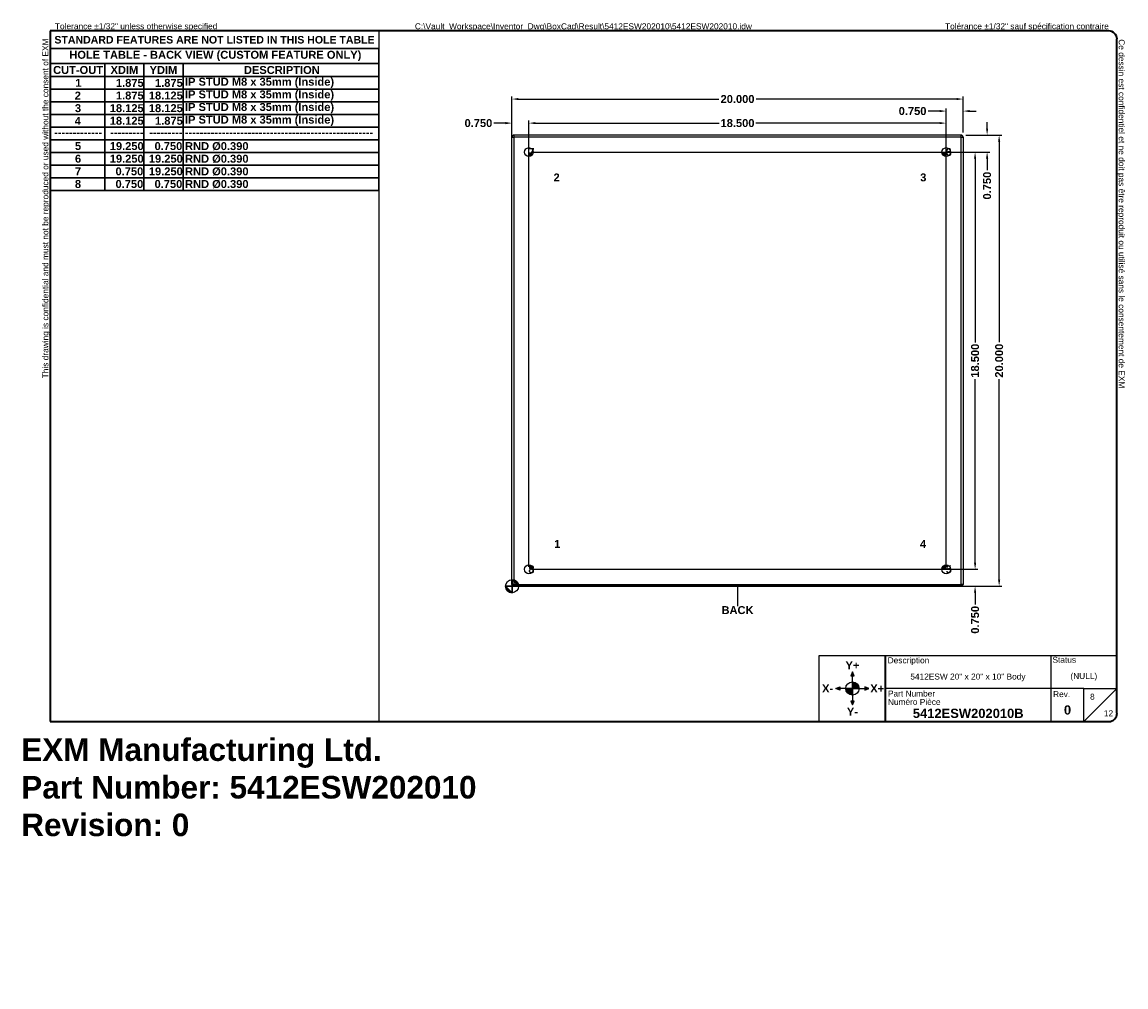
# Model space of a CAD drawing. Header units: inches. Extents: x 0 to 49, y -11 to 31.8.
import ezdxf

# ---------------------------------------------------------------- set-up
doc = ezdxf.new("R2010")
doc.units = ezdxf.units.IN
doc.header["$LTSCALE"] = 2.933333
doc.header["$MEASUREMENT"] = 0
doc.layers.get('0').update_dxf_attribs({"lineweight": 25})
for name, color, linetype, lineweight in [('Dimensions(ANSI)', 7, 'Continuous', 25), ('Sketch Geometry(ANSI)', 7, 'Continuous', 25), ('Symbols(ANSI)', 7, 'Continuous', 25), ('Visible Edges(ANSI)', 7, 'Continuous', 25), ('Visible Tangent Edges(ANSI)', 7, 'Continuous', 25)]:
    doc.layers.add(name, color=color, linetype=linetype, lineweight=lineweight)
doc.layers.add('Hatch', color=179, linetype='Continuous', lineweight=9, true_color=0x1e1e47)
doc.styles.add('Current-ANSI', font='arial.ttf')
doc.styles.add('Dimension-ANSI', font='arialbd.ttf')
doc.styles.get("Standard").update_dxf_attribs({"font": 'arialbd.ttf'})
doc.styles.add('Text Style44', font='arialbd.ttf')
doc.dimstyles.new('INCH-ANSI', dxfattribs={"dimscale": 2.933333, "dimtxt": 0.12, "dimasz": 0.098425, "dimexe": 0.04, "dimexo": 0.04, "dimgap": 0.031496, "dimtad": 0, "dimtih": 1, "dimtoh": 1, "dimdec": 3, "dimrnd": 1e-08, "dimzin": 0, "dimdsep": 46, "dimtxsty": 'Dimension-ANSI', "dimcen": 0.09, "dimdle": 0.312, "dimclrd": 179, "dimclre": 179, "dimclrt": 7, "dimadec": 1, "dimazin": 0, "dimtfac": 1, "dimtdec": 3, "dimtofl": 0, "dimtmove": 0, "dimatfit": 3, "dimfxl": 1, "dimtolj": 1, "dimtzin": 4, "dimlwd": 25, "dimlwe": 25, "dimarcsym": 0})
doc.dimstyles.new('INCH-ANSI-VERTICAL', dxfattribs={"dimscale": 2.933333, "dimtxt": 0.12, "dimasz": 0.098425, "dimexe": 0.04, "dimexo": 0.04, "dimgap": 0.031496, "dimtad": 0, "dimtih": 1, "dimtoh": 1, "dimdec": 3, "dimrnd": 1e-08, "dimzin": 0, "dimdsep": 46, "dimtxsty": 'Dimension-ANSI', "dimcen": 0.09, "dimdle": 0.312, "dimclrd": 179, "dimclre": 179, "dimclrt": 7, "dimadec": 1, "dimazin": 0, "dimtfac": 1, "dimtdec": 3, "dimtofl": 0, "dimtmove": 0, "dimatfit": 3, "dimfxl": 1, "dimtolj": 1, "dimtzin": 4, "dimlwd": 25, "dimlwe": 25, "dimarcsym": 0})

# ---------------------------------------------------------------- blocks, each defined once
blk = doc.blocks.new('Borders EXM - B (Inch) - B')
at = {"layer": 'Sketch Geometry(ANSI)', "linetype": 'Continuous', "lineweight": 35}
for p, q in [((16.438, 10.692), (0.437, 10.692)), ((0.437, 10.692), (0.437, 0.255)), ((16.562, 0.38), (16.562, 10.567)), ((0.437, 0.255), (16.438, 0.255))]:
    blk.add_line(p, q, dxfattribs=at)
at = {"layer": 'Sketch Geometry(ANSI)'}
for p, q in [((5.406, 10.692), (5.406, 0.255)), ((0.437, 10.428), (5.406, 10.428))]:
    blk.add_line(p, q, dxfattribs=at)
at = {"layer": 'Sketch Geometry(ANSI)', "linetype": 'Continuous', "lineweight": 35}
for centre, start, end in [((16.438, 10.567), 0, 90), ((16.438, 0.38), 270, 0)]:
    blk.add_arc(centre, 0.125, start, end, dxfattribs=at)
at = {"layer": 'Symbols(ANSI)', "color": 7, "char_height": 0.09, "attachment_point": 7, "style": 'Current-ANSI'}
for s, insert, rotation in [('This drawing is confidential and must not be reproduced or used without the consent of EXM', (0.437, 5.442), 90), ('Ce dessin est confidentiel et ne doit pas être reproduit ou utilisé sans le consentement de EXM', (16.562, 10.567), 270)]:
    blk.add_mtext(s, dxfattribs=dict(at, insert=insert, rotation=rotation))
for s, insert in [('Tolerance ±1/32" unless otherwise specified', (0.509, 10.692)), ('Tolérance ±1/32" sauf spécification contraire', (13.963, 10.692))]:
    blk.add_mtext(s, dxfattribs=dict(at, insert=insert))
at = {"layer": 'Symbols(ANSI)', "color": 7, "insert": (2.921, 10.559), "char_height": 0.114, "width": 4.96908, "attachment_point": 5, "style": 'Dimension-ANSI'}
blk.add_mtext('\\fArial|b1|i0;{\\H0.1140;STANDARD FEATURES ARE NOT LISTED IN THIS HOLE TABLE}', dxfattribs=at)
at = {"layer": 'Symbols(ANSI)', "color": 7, "style": 'Current-ANSI'}
blk.add_attdef('FILENAME_AND_PATH_001', (5.95, 10.718), '', height=0.09, dxfattribs=at)
blk = doc.blocks.new('Title Blocks EXM-2 - ANSI B')
at = {"layer": 'Hatch'}
for points in [[(12.725, 0.94), (12.75, 0.94), (12.75, 1)], [(12.775, 0.94), (12.75, 1), (12.75, 0.94)], [(12.56, 0.75), (12.56, 0.775), (12.5, 0.75)], [(12.56, 0.75), (12.5, 0.75), (12.56, 0.725)], [(12.94, 0.75), (13, 0.75), (12.94, 0.775)], [(12.94, 0.75), (12.94, 0.725), (13, 0.75)], [(12.75, 0.56), (12.725, 0.56), (12.75, 0.5)], [(12.75, 0.56), (12.75, 0.5), (12.775, 0.56)]]:
    blk.add_hatch(color=7, dxfattribs=at).paths.add_polyline_path(points)
h = blk.add_hatch(color=7, dxfattribs=at)
edge = h.paths.add_edge_path()
edge.add_line((12.75, 0.85), (12.75, 0.75))
edge.add_line((12.75, 0.75), (12.85, 0.75))
edge.add_arc((12.75, 0.75), 0.1, 0, 90)
h = blk.add_hatch(color=7, dxfattribs=at)
edge = h.paths.add_edge_path()
edge.add_line((12.75, 0.65), (12.75, 0.75))
edge.add_line((12.75, 0.75), (12.65, 0.75))
edge.add_arc((12.75, 0.75), 0.1, 180, 270)
at = {"layer": 'Sketch Geometry(ANSI)'}
for p, q in [((12.249, 1.25), (16.749, 1.25)), ((12.249, 0.25), (12.249, 1.25)), ((15.749, 1.25), (15.749, 0.75)), ((16.749, 1.25), (16.749, 0.375)), ((12.75, 1), (12.725, 0.94)), ((12.725, 0.94), (12.775, 0.94)), ((12.75, 0.85), (12.75, 1)), ((12.775, 0.94), (12.75, 1)), ((12.75, 0.75), (12.75, 0.85)), ((12.5, 0.75), (12.56, 0.775)), ((12.65, 0.75), (12.5, 0.75)), ((12.56, 0.725), (12.5, 0.75)), ((12.56, 0.775), (12.56, 0.725)), ((12.75, 0.75), (12.65, 0.75)), ((12.75, 0.75), (12.85, 0.75)), ((12.75, 0.75), (12.75, 0.65)), ((12.85, 0.75), (13, 0.75)), ((13, 0.75), (12.94, 0.775)), ((12.94, 0.775), (12.94, 0.725)), ((12.94, 0.725), (13, 0.75)), ((15.749, 0.75), (13.249, 0.75)), ((16.249, 0.75), (15.749, 0.75)), ((15.749, 0.75), (15.749, 0.25)), ((16.249, 0.25), (16.249, 0.75)), ((16.249, 0.75), (16.749, 0.75)), ((16.249, 0.25), (16.749, 0.75)), ((12.775, 0.56), (12.725, 0.56)), ((12.725, 0.56), (12.75, 0.5)), ((12.75, 0.65), (12.75, 0.5)), ((12.75, 0.5), (12.775, 0.56)), ((13.249, 0.25), (12.249, 0.25)), ((16.624, 0.25), (13.249, 0.25))]:
    blk.add_line(p, q, dxfattribs=at)
at = {"layer": 'Sketch Geometry(ANSI)', "linetype": 'Continuous', "lineweight": 35}
blk.add_line((13.249, 0.25), (13.249, 1.25), dxfattribs=at)
at = {"layer": 'Sketch Geometry(ANSI)'}
blk.add_circle((12.75, 0.75), 0.1, dxfattribs=at)
blk.add_arc((16.624, 0.375), 0.125, 270, 0, dxfattribs=at)
at = {"layer": 'Symbols(ANSI)', "color": 7}
for s, insert, char_height, attachment_point, style in [('Description', (13.283, 1.103), 0.09, 7, 'Current-ANSI'), ('Status', (15.774, 1.137), 0.09, 7, 'Current-ANSI'), ('\\fArial|b1|i0;Y+', (12.75, 1.1), 0.12, 5, 'Dimension-ANSI'), ('\\fArial|b1|i0;X-', (12.375, 0.75), 0.12, 5, 'Dimension-ANSI'), ('\\fArial|b1|i0;X+', (13.125, 0.75), 0.12, 5, 'Dimension-ANSI'), ('Part Number', (13.287, 0.627), 0.09, 7, 'Current-ANSI'), ('Numéro Pièce', (13.286, 0.5), 0.09, 7, 'Current-ANSI'), ('\\fArial|b1|i0;Y-', (12.75, 0.4), 0.12, 5, 'Dimension-ANSI')]:
    blk.add_mtext(s, dxfattribs=dict(at, insert=insert, char_height=char_height, attachment_point=attachment_point, style=style))
at = {"layer": 'Symbols(ANSI)', "color": 7, "insert": (15.783, 0.618), "char_height": 0.09, "width": 0.25854, "attachment_point": 7, "style": 'Current-ANSI'}
blk.add_mtext('Rev.', dxfattribs=at)
at = {"layer": 'Symbols(ANSI)', "color": 7}
for tag, p, height, style in [('IDW_DESC_IAM_001', (13.625, 0.885), 0.09, 'Current-ANSI'), ('DESIGN_STATE_001', (16.045, 0.893), 0.09, 'Current-ANSI'), ('Sheet_Number_001', (16.342, 0.581), 0.09, 'Current-ANSI'), ('IDW_NAME_IAM_001', (13.663, 0.304), 0.14, 'Text Style44'), ('IDW_REV_001', (15.947, 0.355), 0.14, 'Text Style44'), ('Number_of_sheets_001', (16.551, 0.33), 0.09, 'Current-ANSI')]:
    blk.add_attdef(tag, p, '', height=height, dxfattribs=dict(at, style=style))
blk = doc.blocks.new('Origin Indicator Symbol5')
at = {"layer": 'Dimensions(ANSI)'}
h = blk.add_hatch(color=7, dxfattribs=at)
edge = h.paths.add_edge_path(flags=0)
edge.add_line((7.418, 2.398), (7.516, 2.3))
edge.add_arc((7.418, 2.3), 0.0984, 0, 90)
h = blk.add_hatch(color=7, dxfattribs=at)
edge = h.paths.add_edge_path(flags=0)
edge.add_line((7.418, 2.201), (7.319, 2.3))
edge.add_arc((7.418, 2.3), 0.0984, 180, 270)
at = {"layer": 'Dimensions(ANSI)', "color": 7, "linetype": 'Continuous'}
for p, q in [((7.418, 2.398), (7.516, 2.3)), ((7.418, 2.201), (7.319, 2.3))]:
    blk.add_line(p, q, dxfattribs=at)
at = {"layer": 'Dimensions(ANSI)', "color": 7, "linetype": 'Continuous', "flags": 128}
for points in [[(7.418, 2.3), (7.516, 2.3), (7.418, 2.398), (7.418, 2.3)], [(7.418, 2.3), (7.418, 2.398), (7.418, 2.201), (7.418, 2.3)], [(7.418, 2.3), (7.418, 2.201), (7.319, 2.3), (7.418, 2.3)], [(7.418, 2.3), (7.319, 2.3), (7.418, 2.3), (7.418, 2.3)]]:
    blk.add_lwpolyline(points, dxfattribs=at)
at = {"layer": 'Dimensions(ANSI)', "color": 7, "linetype": 'Continuous'}
blk.add_circle((7.418, 2.3), 0.0984, dxfattribs=at)
for start, end in [(0, 90), (180, 270)]:
    blk.add_arc((7.418, 2.3), 0.0984, start, end, dxfattribs=at)
at = {"layer": 'Dimensions(ANSI)', "color": 7}
for points in [[(7.418, 2.3), (7.516, 2.3), (7.418, 2.398), (7.418, 2.3)], [(7.418, 2.3), (7.418, 2.398), (7.418, 2.201), (7.418, 2.3)], [(7.418, 2.3), (7.418, 2.201), (7.319, 2.3), (7.418, 2.3)], [(7.418, 2.3), (7.319, 2.3), (7.418, 2.3)]]:
    blk.add_solid(points, dxfattribs=at)
blk = doc.blocks.new('Leader Text3')
at = {"layer": 'Symbols(ANSI)', "color": 7, "insert": (8.056, 2.879), "char_height": 0.12, "attachment_point": 7, "style": 'Dimension-ANSI'}
blk.add_mtext('1', dxfattribs=at)
blk = doc.blocks.new('Leader Text4')
at = {"layer": 'Symbols(ANSI)', "color": 7, "insert": (8.046, 8.418), "char_height": 0.12, "attachment_point": 7, "style": 'Dimension-ANSI'}
blk.add_mtext('2', dxfattribs=at)
blk = doc.blocks.new('Leader Text5')
at = {"layer": 'Symbols(ANSI)', "color": 7, "insert": (13.588, 8.417), "char_height": 0.12, "attachment_point": 7, "style": 'Dimension-ANSI'}
blk.add_mtext('3', dxfattribs=at)
blk = doc.blocks.new('Leader Text6')
at = {"layer": 'Symbols(ANSI)', "color": 7, "insert": (13.585, 2.879), "char_height": 0.12, "attachment_point": 7, "style": 'Dimension-ANSI'}
blk.add_mtext('4', dxfattribs=at)
blk = doc.blocks.new('Leader Text7')
at = {"layer": 'Symbols(ANSI)', "color": 7, "insert": (13.973, 2.495), "char_height": 0.12, "attachment_point": 7, "style": 'Dimension-ANSI'}
blk.add_mtext('5', dxfattribs=at)
blk = doc.blocks.new('*D23')
at = {"layer": 'Defpoints', "color": 0, "linetype": 'Continuous', "transparency": 16777216}
for p in [(22.509, 27.279), (22.509, 25.995), (21.759, 6.745)]:
    blk.add_point(p, dxfattribs=at)
at = {"layer": 'Dimensions(ANSI)', "color": 179, "linetype": 'Continuous', "lineweight": 25, "true_color": 0x262658, "transparency": 16777216}
for p, q in [((21.47, 27.279), (20.955, 27.279)), ((21.759, 6.863), (21.759, 27.396)), ((22.509, 26.113), (22.509, 27.396)), ((22.797, 27.279), (23.086, 27.279))]:
    blk.add_line(p, q, dxfattribs=at)
at = {"layer": 'Dimensions(ANSI)', "color": 179, "linetype": 'Continuous', "true_color": 0x262658, "transparency": 16777216}
for points in [[(21.47, 27.327), (21.47, 27.231), (21.759, 27.279)], [(22.797, 27.327), (22.797, 27.231), (22.509, 27.279)]]:
    blk.add_solid(points, dxfattribs=at)
at = {"layer": 'Dimensions(ANSI)', "color": 7, "linetype": 'Continuous', "lineweight": 25, "transparency": 16777216, "insert": (20.27, 27.279), "char_height": 0.352, "attachment_point": 5, "style": 'Dimension-ANSI'}
blk.add_mtext('\\A1;0.750', dxfattribs=at)
blk = doc.blocks.new('*D24')
at = {"layer": 'Defpoints', "color": 0, "linetype": 'Continuous', "transparency": 16777216}
for p in [(22.51, 7.495), (42.292, 7.495), (21.76, 6.745)]:
    blk.add_point(p, dxfattribs=at)
at = {"layer": 'Dimensions(ANSI)', "color": 179, "linetype": 'Continuous', "lineweight": 25, "true_color": 0x262658, "transparency": 16777216}
for p, q in [((42.292, 7.784), (42.292, 8.073)), ((22.627, 7.495), (42.409, 7.495)), ((21.877, 6.745), (42.409, 6.745)), ((42.292, 6.457), (42.292, 5.942))]:
    blk.add_line(p, q, dxfattribs=at)
at = {"layer": 'Dimensions(ANSI)', "color": 179, "linetype": 'Continuous', "true_color": 0x262658, "transparency": 16777216}
for points in [[(42.244, 7.784), (42.34, 7.784), (42.292, 7.495)], [(42.244, 6.457), (42.34, 6.457), (42.292, 6.745)]]:
    blk.add_solid(points, dxfattribs=at)
at = {"layer": 'Dimensions(ANSI)', "color": 7, "linetype": 'Continuous', "lineweight": 25, "transparency": 16777216, "insert": (42.292, 5.257), "char_height": 0.352, "attachment_point": 5, "rotation": 90, "style": 'Dimension-ANSI'}
blk.add_mtext('\\A1;0.750', dxfattribs=at)
blk = doc.blocks.new('Leader Text8')
at = {"layer": 'Symbols(ANSI)', "color": 7, "insert": (13.973, 8.801), "char_height": 0.12, "attachment_point": 7, "style": 'Dimension-ANSI'}
blk.add_mtext('6', dxfattribs=at)
blk = doc.blocks.new('Leader Text9')
at = {"layer": 'Symbols(ANSI)', "color": 7, "insert": (7.666, 8.803), "char_height": 0.12, "attachment_point": 7, "style": 'Dimension-ANSI'}
blk.add_mtext('7', dxfattribs=at)
blk = doc.blocks.new('*D27')
at = {"layer": 'Defpoints', "color": 0, "linetype": 'Continuous', "transparency": 16777216}
for p in [(41.009, 27.279), (22.509, 7.495), (41.009, 7.495)]:
    blk.add_point(p, dxfattribs=at)
at = {"layer": 'Dimensions(ANSI)', "color": 179, "linetype": 'Continuous', "lineweight": 25, "true_color": 0x262658, "transparency": 16777216}
for p, q in [((22.509, 7.613), (22.509, 27.396)), ((22.797, 27.279), (30.946, 27.279)), ((40.72, 27.279), (32.571, 27.279)), ((41.009, 7.613), (41.009, 27.396))]:
    blk.add_line(p, q, dxfattribs=at)
at = {"layer": 'Dimensions(ANSI)', "color": 179, "linetype": 'Continuous', "true_color": 0x262658, "transparency": 16777216}
for points in [[(22.797, 27.327), (22.797, 27.231), (22.509, 27.279)], [(40.72, 27.327), (40.72, 27.231), (41.009, 27.279)]]:
    blk.add_solid(points, dxfattribs=at)
at = {"layer": 'Dimensions(ANSI)', "color": 7, "linetype": 'Continuous', "lineweight": 25, "transparency": 16777216, "insert": (31.759, 27.279), "char_height": 0.352, "attachment_point": 5, "style": 'Dimension-ANSI'}
blk.add_mtext('\\A1;18.500', dxfattribs=at)
blk = doc.blocks.new('*D28')
at = {"layer": 'Defpoints', "color": 0, "linetype": 'Continuous', "transparency": 16777216}
for p in [(41.01, 25.995), (42.292, 25.995), (41.01, 7.495)]:
    blk.add_point(p, dxfattribs=at)
at = {"layer": 'Dimensions(ANSI)', "color": 179, "linetype": 'Continuous', "lineweight": 25, "true_color": 0x262658, "transparency": 16777216}
for p, q in [((41.127, 25.995), (42.409, 25.995)), ((42.292, 25.707), (42.292, 17.558)), ((42.292, 7.784), (42.292, 15.933)), ((41.127, 7.495), (42.409, 7.495))]:
    blk.add_line(p, q, dxfattribs=at)
at = {"layer": 'Dimensions(ANSI)', "color": 179, "linetype": 'Continuous', "true_color": 0x262658, "transparency": 16777216}
for points in [[(42.244, 25.707), (42.34, 25.707), (42.292, 25.995)], [(42.244, 7.784), (42.34, 7.784), (42.292, 7.495)]]:
    blk.add_solid(points, dxfattribs=at)
at = {"layer": 'Dimensions(ANSI)', "color": 7, "linetype": 'Continuous', "lineweight": 25, "transparency": 16777216, "insert": (42.292, 16.745), "char_height": 0.352, "attachment_point": 5, "rotation": 90, "style": 'Dimension-ANSI'}
blk.add_mtext('\\A1;18.500', dxfattribs=at)
blk = doc.blocks.new('Leader Text10')
at = {"layer": 'Symbols(ANSI)', "color": 7, "insert": (7.665, 2.494), "char_height": 0.12, "attachment_point": 7, "style": 'Dimension-ANSI'}
blk.add_mtext('8', dxfattribs=at)
blk = doc.blocks.new('*D30')
at = {"layer": 'Defpoints', "color": 0, "linetype": 'Continuous', "transparency": 16777216}
for p in [(41.759, 27.812), (41.759, 26.745), (41.009, 25.995)]:
    blk.add_point(p, dxfattribs=at)
at = {"layer": 'Dimensions(ANSI)', "color": 179, "linetype": 'Continuous', "lineweight": 25, "true_color": 0x262658, "transparency": 16777216}
for p, q in [((41.009, 26.113), (41.009, 27.929)), ((41.759, 26.863), (41.759, 27.929)), ((40.72, 27.812), (40.205, 27.812)), ((42.047, 27.812), (42.336, 27.812))]:
    blk.add_line(p, q, dxfattribs=at)
at = {"layer": 'Dimensions(ANSI)', "color": 179, "linetype": 'Continuous', "true_color": 0x262658, "transparency": 16777216}
for points in [[(40.72, 27.86), (40.72, 27.764), (41.009, 27.812)], [(42.047, 27.86), (42.047, 27.764), (41.759, 27.812)]]:
    blk.add_solid(points, dxfattribs=at)
at = {"layer": 'Dimensions(ANSI)', "color": 7, "linetype": 'Continuous', "lineweight": 25, "transparency": 16777216, "insert": (39.52, 27.812), "char_height": 0.352, "attachment_point": 5, "style": 'Dimension-ANSI'}
blk.add_mtext('\\A1;0.750', dxfattribs=at)
blk = doc.blocks.new('*D31')
at = {"layer": 'Defpoints', "color": 0, "linetype": 'Continuous', "transparency": 16777216}
for p in [(41.76, 26.745), (42.825, 26.745), (22.51, 25.995)]:
    blk.add_point(p, dxfattribs=at)
at = {"layer": 'Dimensions(ANSI)', "color": 179, "linetype": 'Continuous', "lineweight": 25, "true_color": 0x262658, "transparency": 16777216}
for p, q in [((42.825, 27.034), (42.825, 27.323)), ((41.877, 26.745), (42.943, 26.745)), ((22.627, 25.995), (42.943, 25.995)), ((42.825, 25.707), (42.825, 25.192))]:
    blk.add_line(p, q, dxfattribs=at)
at = {"layer": 'Dimensions(ANSI)', "color": 179, "linetype": 'Continuous', "true_color": 0x262658, "transparency": 16777216}
for points in [[(42.777, 27.034), (42.873, 27.034), (42.825, 26.745)], [(42.777, 25.707), (42.873, 25.707), (42.825, 25.995)]]:
    blk.add_solid(points, dxfattribs=at)
at = {"layer": 'Dimensions(ANSI)', "color": 7, "linetype": 'Continuous', "lineweight": 25, "transparency": 16777216, "insert": (42.825, 24.507), "char_height": 0.352, "attachment_point": 5, "rotation": 90, "style": 'Dimension-ANSI'}
blk.add_mtext('\\A1;0.750', dxfattribs=at)
blk = doc.blocks.new('*D32')
at = {"layer": 'Defpoints', "color": 0, "linetype": 'Continuous', "transparency": 16777216}
for p in [(41.759, 28.345), (41.759, 26.745), (21.759, 6.745)]:
    blk.add_point(p, dxfattribs=at)
at = {"layer": 'Dimensions(ANSI)', "color": 179, "linetype": 'Continuous', "lineweight": 25, "true_color": 0x262658, "transparency": 16777216}
for p, q in [((21.759, 6.863), (21.759, 28.463)), ((41.759, 26.863), (41.759, 28.463)), ((22.047, 28.345), (30.932, 28.345)), ((41.47, 28.345), (32.585, 28.345))]:
    blk.add_line(p, q, dxfattribs=at)
at = {"layer": 'Dimensions(ANSI)', "color": 179, "linetype": 'Continuous', "true_color": 0x262658, "transparency": 16777216}
for points in [[(22.047, 28.394), (22.047, 28.297), (21.759, 28.345)], [(41.47, 28.394), (41.47, 28.297), (41.759, 28.345)]]:
    blk.add_solid(points, dxfattribs=at)
at = {"layer": 'Dimensions(ANSI)', "color": 7, "linetype": 'Continuous', "lineweight": 25, "transparency": 16777216, "insert": (31.759, 28.345), "char_height": 0.352, "attachment_point": 5, "style": 'Dimension-ANSI'}
blk.add_mtext('\\A1;20.000', dxfattribs=at)
blk = doc.blocks.new('*D33')
at = {"layer": 'Defpoints', "color": 0, "linetype": 'Continuous', "transparency": 16777216}
for p in [(41.76, 26.745), (43.359, 26.745), (21.76, 6.745)]:
    blk.add_point(p, dxfattribs=at)
at = {"layer": 'Dimensions(ANSI)', "color": 179, "linetype": 'Continuous', "lineweight": 25, "true_color": 0x262658, "transparency": 16777216}
for p, q in [((41.877, 26.745), (43.476, 26.745)), ((43.359, 26.457), (43.359, 17.572)), ((43.359, 7.034), (43.359, 15.919)), ((21.877, 6.745), (43.476, 6.745))]:
    blk.add_line(p, q, dxfattribs=at)
at = {"layer": 'Dimensions(ANSI)', "color": 179, "linetype": 'Continuous', "true_color": 0x262658, "transparency": 16777216}
for points in [[(43.31, 26.457), (43.407, 26.457), (43.359, 26.745)], [(43.31, 7.034), (43.407, 7.034), (43.359, 6.745)]]:
    blk.add_solid(points, dxfattribs=at)
at = {"layer": 'Dimensions(ANSI)', "color": 7, "linetype": 'Continuous', "lineweight": 25, "transparency": 16777216, "insert": (43.359, 16.745), "char_height": 0.352, "attachment_point": 5, "rotation": 90, "style": 'Dimension-ANSI'}
blk.add_mtext('\\A1;20.000', dxfattribs=at)
blk = doc.blocks.new('Table4')
at = {"layer": 'Symbols(ANSI)', "color": 7, "lineweight": 30}
for p, q in [((0.438, 10.428), (5.406, 10.428)), ((0.438, 10.428), (0.438, 10.202)), ((5.406, 10.428), (5.406, 10.202)), ((0.438, 10.202), (5.406, 10.202)), ((0.438, 10.202), (0.438, 10.003)), ((1.264, 10.202), (1.264, 10.003)), ((1.855, 10.202), (1.855, 10.003)), ((2.445, 10.202), (2.445, 10.003)), ((5.406, 10.202), (5.406, 10.003)), ((0.438, 10.003), (5.406, 10.003)), ((0.438, 10.003), (0.438, 8.283)), ((1.264, 10.003), (1.264, 8.283)), ((1.855, 10.003), (1.855, 8.283)), ((2.445, 10.003), (2.445, 8.283)), ((5.406, 10.003), (5.406, 8.283)), ((0.438, 9.812), (5.406, 9.812)), ((0.438, 9.621), (5.406, 9.621)), ((0.438, 9.43), (5.406, 9.43)), ((0.438, 9.239), (5.406, 9.239)), ((0.438, 9.048), (5.406, 9.048)), ((0.438, 8.857), (5.406, 8.857)), ((0.438, 8.665), (5.406, 8.665)), ((0.438, 8.474), (5.406, 8.474)), ((0.438, 8.283), (5.406, 8.283))]:
    blk.add_line(p, q, dxfattribs=at)
at = {"layer": 'Symbols(ANSI)', "color": 7, "char_height": 0.12, "attachment_point": 7, "style": 'Dimension-ANSI'}
for s, insert in [('HOLE TABLE - BACK VIEW (CUSTOM FEATURE ONLY)', (0.727, 10.236)), ('CUT-OUT', (0.482, 10.041)), ('XDIM', (1.35, 10.043)), ('YDIM', (1.94, 10.043)), ('DESCRIPTION', (3.366, 10.041)), ('1', (0.818, 9.848)), ('1.875', (1.431, 9.846)), ('1.875', (2.022, 9.846)), ('IP STUD M8 x 35mm (Inside)', (2.475, 9.829)), ('2', (0.809, 9.656)), ('1.875', (1.431, 9.655)), ('18.125', (1.929, 9.655)), ('IP STUD M8 x 35mm (Inside)', (2.475, 9.638)), ('3', (0.811, 9.464)), ('18.125', (1.338, 9.464)), ('18.125', (1.929, 9.464)), ('IP STUD M8 x 35mm (Inside)', (2.475, 9.447)), ('4', (0.808, 9.274)), ('18.125', (1.338, 9.273)), ('1.875', (2.022, 9.273)), ('IP STUD M8 x 35mm (Inside)', (2.475, 9.256)), ('-------------', (0.498, 9.1)), ('---------', (1.345, 9.1)), ('---------', (1.935, 9.1)), ('---------------------------------------------------', (2.473, 9.1)), ('5', (0.812, 8.892)), ('19.250', (1.338, 8.891)), ('0.750', (2.015, 8.891)), ('RND Ø0.390', (2.476, 8.886)), ('6', (0.812, 8.7)), ('19.250', (1.338, 8.7)), ('19.250', (1.929, 8.7)), ('RND Ø0.390', (2.476, 8.695)), ('7', (0.812, 8.511)), ('0.750', (1.425, 8.509)), ('19.250', (1.929, 8.509)), ('RND Ø0.390', (2.476, 8.504)), ('8', (0.811, 8.318)), ('0.750', (1.425, 8.318)), ('0.750', (2.015, 8.318)), ('RND Ø0.390', (2.476, 8.313))]:
    blk.add_mtext(s, dxfattribs=dict(at, insert=insert))
blk = doc.blocks.new('BACK')
at = {"layer": 'Sketch Geometry(ANSI)'}
blk.add_line((0, 0.15), (0, -0.15), dxfattribs=at)
at = {"layer": 'Symbols(ANSI)', "color": 7, "insert": (0, -0.212), "char_height": 0.12, "attachment_point": 5, "style": 'Dimension-ANSI'}
blk.add_mtext('\\fArial|b1|i0;BACK', dxfattribs=at)

msp = doc.modelspace()

# ---------------------------------------------------------------- linework, layer by layer
at = {"layer": 'Visible Edges(ANSI)'}
for p, q in [((21.7585, 6.8294), (21.7585, 26.6614)), ((41.6745, 26.7454), (21.8425, 26.7454)), ((41.7585, 26.6614), (41.7585, 6.8294)), ((22.6247, 25.8388), (22.6247, 25.8483)), ((22.6557, 25.8793), (22.6652, 25.8793)), ((40.8519, 25.8793), (40.8614, 25.8793)), ((40.8924, 25.8483), (40.8924, 25.8388)), ((22.6247, 7.6425), (22.6247, 7.652)), ((22.6652, 7.6115), (22.6557, 7.6115)), ((40.8614, 7.6115), (40.8519, 7.6115)), ((40.8924, 7.652), (40.8924, 7.6425)), ((41.6745, 6.7454), (21.8425, 6.7454))]:
    msp.add_line(p, q, dxfattribs=at)
for centre in [(22.5085, 25.9954), (41.0085, 25.9954), (22.5085, 7.4954), (41.0085, 7.4954)]:
    msp.add_circle(centre, 0.195, dxfattribs=at)
for centre, radius, start, end in [((21.8425, 26.6614), 0.084, 90, 180), ((41.6745, 26.6614), 0.084, 0, 90), ((22.6557, 25.8483), 0.031, 90, 180), ((40.8614, 25.8483), 0.031, 0, 90), ((22.6557, 7.6425), 0.031, 180, 270), ((40.8614, 7.6425), 0.031, 270, 0), ((21.8425, 6.8294), 0.084, 180, 270), ((41.6745, 6.8294), 0.084, 270, 0)]:
    msp.add_arc(centre, radius, start, end, dxfattribs=at)
at = {"layer": 'Visible Tangent Edges(ANSI)'}
for p, q in [((21.7585, 26.6614), (21.8425, 26.6614)), ((21.8425, 26.7454), (21.8425, 26.6614)), ((41.6745, 26.6614), (21.8425, 26.6614)), ((21.8425, 26.6614), (21.8425, 6.8294)), ((41.6745, 26.6614), (41.6745, 26.7454)), ((41.6745, 26.6614), (41.7585, 26.6614)), ((41.6745, 6.8294), (41.6745, 26.6614)), ((22.5407, 25.9633), (22.7009, 25.9633)), ((22.5407, 25.9633), (22.6557, 25.8793)), ((22.6247, 25.8483), (22.5407, 25.9633)), ((22.5407, 25.9633), (22.5407, 25.8031)), ((40.8162, 25.9633), (40.9764, 25.9633)), ((40.9764, 25.9633), (40.8614, 25.8793)), ((40.8924, 25.8483), (40.9764, 25.9633)), ((40.9764, 25.8031), (40.9764, 25.9633)), ((22.5407, 7.6877), (22.5407, 7.5275)), ((22.6247, 7.6425), (22.5407, 7.5275)), ((22.5407, 7.5275), (22.6557, 7.6115)), ((22.7009, 7.5275), (22.5407, 7.5275)), ((40.9764, 7.5275), (40.8162, 7.5275)), ((40.9764, 7.5275), (40.8614, 7.6115)), ((40.8924, 7.6425), (40.9764, 7.5275)), ((40.9764, 7.5275), (40.9764, 7.6877)), ((21.8425, 6.8294), (21.7585, 6.8294)), ((21.8425, 6.7454), (21.8425, 6.8294)), ((21.8425, 6.8294), (41.6745, 6.8294)), ((41.7585, 6.8294), (41.6745, 6.8294)), ((41.6745, 6.8294), (41.6745, 6.7454))]:
    msp.add_line(p, q, dxfattribs=at)

# ---------------------------------------------------------------- block references
at = {"xscale": 2.933333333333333, "yscale": 2.933333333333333, "zscale": 2.933333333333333}
for name, p, values in [('Borders EXM - B (Inch) - B', (0, 0), {'FILENAME_AND_PATH_001': 'C:\\Vault_Workspace\\Inventor_Dwg\\BoxCad\\Result\\5412ESW202010\\5412ESW202010.idw'}), ('Title Blocks EXM-2 - ANSI B', (-0.5466, 0.0133), {'IDW_REV_001': '0', 'Sheet_Number_001': '8', 'Number_of_sheets_001': '12', 'IDW_DESC_IAM_001': '5412ESW 20" x 20" x 10" Body', 'DESIGN_STATE_001': '(NULL)', 'IDW_NAME_IAM_001': '5412ESW202010B'})]:
    msp.add_blockref(name, p, dxfattribs=at).add_auto_attribs(values)
for name, p in [('Table4', (0, 0)), ('BACK', (31.7585, 6.3066))]:
    msp.add_blockref(name, p, dxfattribs=at)
at = {"layer": 'Dimensions(ANSI)', "xscale": 2.933333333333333, "yscale": 2.933333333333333, "zscale": 2.933333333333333}
msp.add_blockref('Origin Indicator Symbol5', (0, 0), dxfattribs=at)
at = {"layer": 'Symbols(ANSI)', "xscale": 2.933333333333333, "yscale": 2.933333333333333, "zscale": 2.933333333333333}
for name in ['Leader Text9', 'Leader Text8', 'Leader Text4', 'Leader Text5', 'Leader Text3', 'Leader Text6', 'Leader Text10', 'Leader Text7']:
    msp.add_blockref(name, (0, 0), dxfattribs=at)

# ---------------------------------------------------------------- texts
at = {"insert": (0, 0), "char_height": 1, "attachment_point": 1}
msp.add_mtext_dynamic_manual_height_columns('EXM Manufacturing Ltd.\\PPart Number: 5412ESW202010\\PRevision: 0', width=6.990976, gutter_width=1, heights=[0], dxfattribs=at).dxf.set("width", 100)

# ---------------------------------------------------------------- dimensions: what is measured, and where the dimension line sits
at = {"layer": 'Dimensions(ANSI)', "color": 179, "linetype": 'Continuous', "lineweight": 25, "true_color": 0x262658}
for base, p1, p2, angle, dimstyle, picture, middle in [((41.7585, 28.3454), (21.7585, 6.7454), (41.7585, 26.7454), 180, 'INCH-ANSI', '*D32', (31.7585, 28.3454)), ((41.7585, 27.8121), (41.0085, 25.9954), (41.7585, 26.7454), 180, 'INCH-ANSI', '*D30', (39.5201, 27.8121)), ((22.5085, 27.2787), (21.7585, 6.7454), (22.5085, 25.9954), 180, 'INCH-ANSI', '*D23', (20.2701, 27.2787)), ((41.0085, 27.2787), (22.5085, 7.4954), (41.0085, 7.4954), 180, 'INCH-ANSI', '*D27', (31.7585, 27.2787)), ((42.8252, 26.7454), (22.51, 25.9954), (41.76, 26.7454), 90, 'INCH-ANSI-VERTICAL', '*D31', (42.8252, 24.5069)), ((43.3585, 26.7454), (21.76, 6.7454), (41.76, 26.7454), 90, 'INCH-ANSI-VERTICAL', '*D33', (43.3585, 16.7454)), ((42.2919, 25.9954), (41.01, 7.4954), (41.01, 25.9954), 90, 'INCH-ANSI-VERTICAL', '*D28', (42.2919, 16.7454)), ((42.2919, 7.4954), (21.76, 6.7454), (22.51, 7.4954), 90, 'INCH-ANSI-VERTICAL', '*D24', (42.2919, 5.2569))]:
    dim = msp.add_linear_dim(base=base, p1=p1, p2=p2, angle=angle, dimstyle=dimstyle, override={"dimgap": 0.031496, "dimtih": 0, "dimtoh": 0, "dimdec": 3, "dimtol": 0, "dimlim": 0, "dimtp": 0, "dimtm": 0, "dimtdec": 3, "dimatfit": 1}, dxfattribs=at)
    dim.commit()
    dim.dimension.update_dxf_attribs({"geometry": picture, "text_midpoint": middle, "dimtype": 160})

doc.saveas('drawing.dxf')
